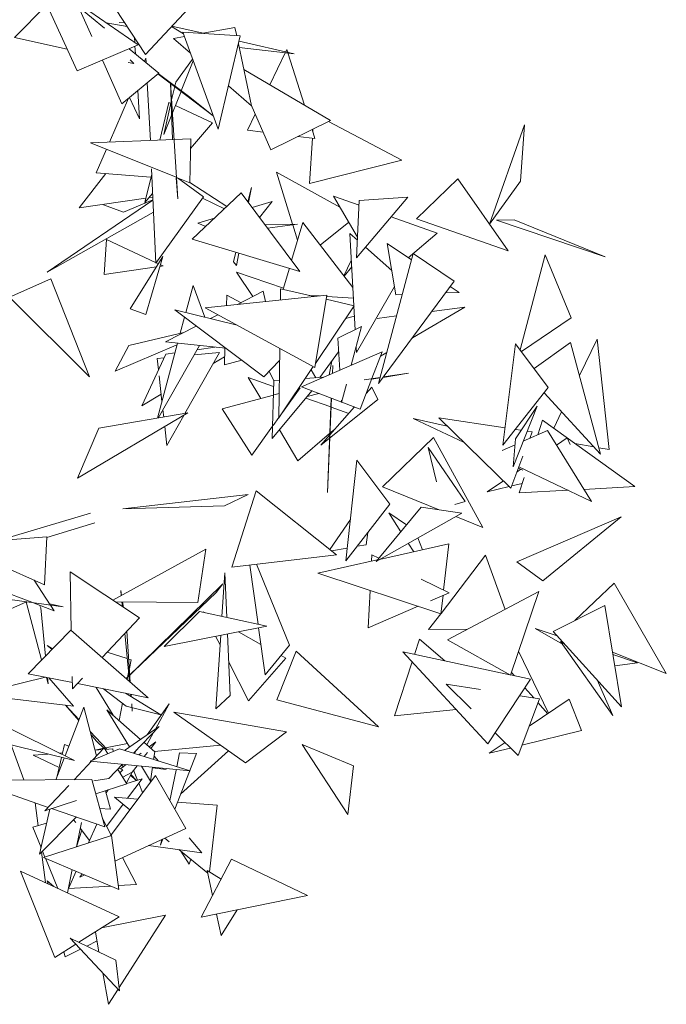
# Model space of a CAD drawing. Header units: metres. Extents: x -14.5 to 19.7, y -19.1 to 4.
# Tile 214 of 218: x 19.402 to 19.645, y 2.39 to 2.76. Entities that reach past the tile are written whole.
import ezdxf

# ---------------------------------------------------------------- set-up
doc = ezdxf.new("R2010")
doc.units = ezdxf.units.M
doc.layers.add('G-IMPT', color=7, linetype='Continuous', lineweight=5)
doc.layers.add('L-PLNT', color=7, linetype='Continuous', lineweight=5, true_color=0x005900)

# ---------------------------------------------------------------- blocks, each defined once
blk = doc.blocks.new('ÁRVORES ORNAMENTAIS - Pequeno e Médio Porte - Ipê-roxo-2976198-A')
at = {"layer": 'G-IMPT', "color": 253, "true_color": 0xaaaaaa}
for p, q in [((8.949, 2.74031), (8.93182, 2.77795)), ((8.97188, 2.75004), (8.93182, 2.77795)), ((8.95713, 2.77333), (8.97472, 2.74651)), ((8.97472, 2.74651), (8.99966, 2.77334)), ((8.92552, 2.75282), (8.93767, 2.76514)), ((8.95451, 2.75324), (8.94957, 2.76432)), ((8.95928, 2.7563), (8.94957, 2.76432)), ((8.96785, 2.75698), (8.95986, 2.75842)), ((8.96481, 2.75849), (8.96692, 2.75839)), ((8.98897, 2.75418), (8.98441, 2.75694)), ((8.98461, 2.75715), (8.99629, 2.75451)), ((9.0083, 2.75666), (8.99555, 2.75437)), ((9.0083, 2.75666), (9.00896, 2.75353)), ((8.92552, 2.75282), (8.94525, 2.74852)), ((8.97052, 2.75291), (8.97065, 2.7509)), ((8.9893, 2.75325), (8.98516, 2.75251)), ((8.98516, 2.75251), (8.9916, 2.74692)), ((9.01028, 2.75345), (8.98874, 2.7548)), ((8.98874, 2.7548), (9.00195, 2.71846)), ((9.01028, 2.75345), (9.00195, 2.71846)), ((8.949, 2.74031), (8.97188, 2.75004)), ((8.97965, 2.73947), (8.96856, 2.74863)), ((8.97073, 2.74955), (8.97091, 2.74669)), ((9.00958, 2.75052), (9.01445, 2.72714)), ((9.00981, 2.75145), (9.03049, 2.74677)), ((9.00988, 2.7491), (9.03049, 2.74677)), ((8.9743, 2.74389), (8.9748, 2.74505)), ((8.97489, 2.7434), (8.9748, 2.74505)), ((9.02134, 2.7351), (9.0272, 2.74714)), ((9.02737, 2.74748), (9.02778, 2.74834)), ((9.0281, 2.74731), (9.02778, 2.74834)), ((9.03437, 2.72745), (9.02819, 2.74703)), ((8.96578, 2.72792), (8.95847, 2.74434)), ((8.96818, 2.74352), (8.97034, 2.74305)), ((8.96897, 2.74441), (8.97034, 2.74305)), ((8.98604, 2.73612), (8.99239, 2.74477)), ((8.98809, 2.7328), (8.99263, 2.7441)), ((8.96578, 2.72792), (8.97965, 2.73947)), ((9.00016, 2.7234), (8.97934, 2.73922)), ((8.99081, 2.73077), (8.97942, 2.73928)), ((9.04418, 2.72168), (9.0116, 2.74082)), ((8.97652, 2.71419), (8.97531, 2.73586)), ((8.98487, 2.71453), (8.98408, 2.73598)), ((8.98688, 2.69219), (8.98408, 2.73598)), ((8.9845, 2.7294), (8.98566, 2.73442)), ((8.98569, 2.73459), (8.98604, 2.73612)), ((9.0058, 2.73463), (9.01445, 2.72714)), ((8.96871, 2.73036), (8.97243, 2.72229)), ((8.97177, 2.73291), (8.97243, 2.72229)), ((8.98481, 2.72461), (8.98802, 2.73262)), ((8.99081, 2.73077), (9.00015, 2.72343)), ((8.96115, 2.71356), (8.96828, 2.73)), ((8.98342, 2.7284), (8.98006, 2.71434)), ((8.98154, 2.71647), (8.98435, 2.72872)), ((8.98342, 2.7284), (8.98419, 2.72805)), ((8.98615, 2.72714), (8.99986, 2.72078)), ((9.02181, 2.7107), (9.01438, 2.72751)), ((8.98154, 2.71647), (8.98453, 2.7239)), ((9.01303, 2.71801), (9.01593, 2.72399)), ((8.99986, 2.72078), (8.99164, 2.71109)), ((9.02181, 2.7107), (9.04418, 2.72168)), ((9.04348, 2.72134), (9.07095, 2.70672)), ((9.10397, 2.68277), (9.11709, 2.7201)), ((9.11559, 2.6989), (9.11709, 2.7201)), ((9.0189, 2.71728), (9.01303, 2.71801)), ((9.03833, 2.71487), (9.03193, 2.71566)), ((9.03833, 2.71487), (9.03725, 2.71828)), ((9.03751, 2.71748), (9.03756, 2.71843)), ((8.9854, 2.71456), (8.95403, 2.71327)), ((8.98615, 2.70036), (8.95403, 2.71327)), ((8.99173, 2.71481), (8.98545, 2.71456)), ((8.99134, 2.69827), (8.99173, 2.71481)), ((9.03634, 2.69798), (9.03736, 2.71499)), ((8.95615, 2.70202), (8.95998, 2.71088)), ((9.03634, 2.69798), (9.07095, 2.70672)), ((8.9598, 2.70174), (8.9497, 2.68885)), ((8.97674, 2.70043), (8.95615, 2.70202)), ((8.97701, 2.70155), (8.97445, 2.69083)), ((8.97692, 2.70357), (8.97851, 2.66808)), ((9.02995, 2.68273), (9.02387, 2.70223)), ((9.04775, 2.68909), (9.02387, 2.70223)), ((8.98615, 2.70018), (8.98688, 2.69219)), ((8.99134, 2.69827), (8.98636, 2.70027)), ((8.99646, 2.69297), (8.9867, 2.70014)), ((8.99134, 2.69834), (9.00521, 2.68931)), ((9.07653, 2.68468), (9.09203, 2.6998)), ((9.09203, 2.6998), (9.11089, 2.67271)), ((9.10397, 2.68277), (9.11559, 2.6989)), ((8.97734, 2.69423), (8.97445, 2.69083)), ((8.99227, 2.67709), (9.01068, 2.69448)), ((9.01068, 2.69448), (9.03262, 2.66499)), ((9.01446, 2.69645), (9.01317, 2.69113)), ((9.01446, 2.69645), (9.01339, 2.69084)), ((9.05492, 2.68982), (9.04533, 2.69327)), ((9.05432, 2.67778), (9.04533, 2.69327)), ((8.97745, 2.69179), (8.93779, 2.66471)), ((8.97486, 2.69252), (8.9497, 2.68885)), ((8.95894, 2.68998), (8.96638, 2.68722)), ((8.97745, 2.69181), (8.96638, 2.68722)), ((8.9774, 2.69289), (8.97603, 2.69269)), ((8.99646, 2.69297), (8.97851, 2.66808)), ((8.99614, 2.69253), (9.0043, 2.68846)), ((9.02229, 2.69122), (9.01473, 2.68903)), ((9.02229, 2.69122), (9.01757, 2.68522)), ((9.05394, 2.67001), (9.07326, 2.69292)), ((9.05394, 2.67001), (9.05501, 2.69158)), ((9.05501, 2.69158), (9.07326, 2.69292)), ((8.97765, 2.68718), (8.93779, 2.66471)), ((9.00059, 2.68495), (8.99431, 2.68313)), ((8.99731, 2.68184), (8.99431, 2.68313)), ((9.01958, 2.68252), (9.03179, 2.68277)), ((9.02052, 2.68125), (9.03179, 2.68277)), ((9.02958, 2.66907), (9.03377, 2.68329)), ((9.03182, 2.6767), (9.03001, 2.68253)), ((9.05257, 2.65891), (9.03377, 2.68329)), ((9.04034, 2.67477), (9.05105, 2.68341)), ((9.08421, 2.67929), (9.06699, 2.68548)), ((9.07653, 2.68468), (9.11089, 2.67271)), ((9.11314, 2.68437), (9.1066, 2.68418)), ((9.1066, 2.68418), (9.14742, 2.67041)), ((9.11314, 2.68437), (9.14742, 2.67041)), ((9.05427, 2.67673), (9.05146, 2.67921)), ((9.05146, 2.67921), (9.05294, 2.65208)), ((9.08421, 2.67929), (9.07339, 2.67013)), ((8.95912, 2.66377), (8.95997, 2.6769)), ((8.97849, 2.66832), (8.95997, 2.6769)), ((8.99227, 2.67709), (9.03262, 2.66499)), ((9.06875, 2.65616), (9.06552, 2.67551)), ((9.07462, 2.66929), (9.06552, 2.67551)), ((9.00856, 2.6722), (9.00769, 2.66861)), ((9.00973, 2.67185), (9.00882, 2.66713)), ((9.06722, 2.6653), (9.05733, 2.67403)), ((9.07526, 2.67166), (9.06222, 2.62281)), ((9.07526, 2.67166), (9.09064, 2.66129)), ((9.11545, 2.63545), (9.12478, 2.67118)), ((9.13464, 2.64747), (9.12478, 2.67118)), ((8.98118, 2.67052), (8.96891, 2.65097)), ((8.97486, 2.64874), (8.98118, 2.67052)), ((8.97951, 2.66785), (8.97863, 2.66826)), ((8.98129, 2.66702), (8.9803, 2.66748)), ((9.00882, 2.66713), (9.00769, 2.66861)), ((9.0492, 2.66327), (9.05201, 2.66909)), ((8.95912, 2.66377), (8.97876, 2.66665)), ((8.98012, 2.66685), (8.98129, 2.66702)), ((9.02652, 2.65868), (9.00886, 2.6647)), ((9.01506, 2.65555), (9.00886, 2.6647)), ((9.02639, 2.65825), (9.02872, 2.66616)), ((9.05214, 2.66671), (9.04929, 2.66316)), ((8.92355, 2.65535), (8.9391, 2.66218)), ((8.9391, 2.66218), (8.95358, 2.62532)), ((9.09064, 2.66129), (9.06222, 2.62281)), ((8.99255, 2.65964), (8.98982, 2.64948)), ((8.99255, 2.65964), (8.99694, 2.64774)), ((9.01889, 2.65754), (9.00928, 2.65254)), ((9.01974, 2.65363), (9.01889, 2.65754)), ((9.02541, 2.65847), (9.02536, 2.65421)), ((9.03809, 2.65553), (9.02541, 2.65847)), ((9.06823, 2.65932), (9.05389, 2.63451)), ((9.06875, 2.65616), (9.07115, 2.65625)), ((9.08738, 2.65687), (9.09253, 2.65707)), ((9.09253, 2.65707), (9.0892, 2.65934)), ((8.92355, 2.65535), (8.95358, 2.62532)), ((9.04283, 2.65602), (8.99714, 2.65128)), ((9.00507, 2.6521), (9.0052, 2.65599)), ((9.0052, 2.65599), (9.01056, 2.6532)), ((9.03613, 2.65598), (9.04006, 2.65574)), ((9.04283, 2.65602), (9.03826, 2.62891)), ((9.05303, 2.65206), (9.04257, 2.65449)), ((9.04275, 2.65556), (9.05278, 2.65493)), ((8.97486, 2.64874), (8.96891, 2.65097)), ((9.00911, 2.64477), (8.98571, 2.65048)), ((9.01919, 2.62535), (8.98571, 2.65048)), ((9.03826, 2.62891), (8.99714, 2.65128)), ((9.00189, 2.6487), (8.99906, 2.64722)), ((9.05303, 2.65206), (9.0385, 2.63038)), ((9.05294, 2.65194), (9.05343, 2.64308)), ((9.07497, 2.64007), (9.09467, 2.65151)), ((9.08224, 2.64991), (9.09467, 2.65151)), ((8.98936, 2.64774), (8.98774, 2.64173)), ((9.0498, 2.64724), (9.05315, 2.64815)), ((9.06173, 2.64729), (9.069, 2.64822)), ((9.11589, 2.63485), (9.13464, 2.64747)), ((8.96844, 2.63719), (8.98911, 2.64205)), ((8.99374, 2.64446), (8.9822, 2.63845)), ((9.05581, 2.64422), (9.04694, 2.63995)), ((9.05581, 2.64422), (9.05201, 2.6297)), ((8.98674, 2.63798), (8.97918, 2.60984)), ((9.0049, 2.63608), (8.9822, 2.63845)), ((9.04765, 2.62782), (9.04694, 2.63995)), ((9.10898, 2.5997), (9.11369, 2.63779)), ((9.12602, 2.6213), (9.11369, 2.63779)), ((9.12068, 2.62844), (9.13436, 2.63826)), ((9.13436, 2.63826), (9.14567, 2.59631)), ((9.1377, 2.62588), (9.14437, 2.63957)), ((9.14893, 2.59805), (9.14437, 2.63957)), ((8.96323, 2.62752), (8.98615, 2.63725)), ((8.96844, 2.63719), (8.96323, 2.62752)), ((8.99496, 2.63712), (8.97944, 2.60988)), ((8.98227, 2.63383), (8.98576, 2.63434)), ((9.00243, 2.63448), (8.98949, 2.61159)), ((8.99295, 2.63358), (9.00243, 2.63448)), ((8.99407, 2.63555), (9.00072, 2.63651)), ((9.00432, 2.62991), (9.00453, 2.63611)), ((9.02514, 2.63605), (9.02482, 2.60995)), ((9.06361, 2.63472), (9.03332, 2.62163)), ((9.04017, 2.62513), (9.04725, 2.63471)), ((9.05378, 2.6365), (9.05389, 2.63451)), ((9.05977, 2.62469), (9.06361, 2.63472)), ((9.063, 2.63312), (9.06534, 2.63448)), ((8.97328, 2.61447), (8.98227, 2.63383)), ((8.9791, 2.63227), (8.98166, 2.63251)), ((8.9791, 2.63227), (8.97957, 2.62801)), ((9.00009, 2.63034), (9.00442, 2.6329)), ((9.00432, 2.62991), (9.01091, 2.63157)), ((9.02508, 2.63151), (9.01919, 2.62535)), ((9.0437, 2.62612), (9.04468, 2.63123)), ((9.0211, 2.62735), (9.02295, 2.624)), ((9.03772, 2.62921), (9.02482, 2.60995)), ((9.0387, 2.62504), (9.03691, 2.628)), ((9.04511, 2.62959), (9.04495, 2.62666)), ((9.04511, 2.62959), (9.04498, 2.62667)), ((9.07346, 2.62672), (9.06396, 2.62516)), ((9.06408, 2.62533), (9.07346, 2.62672)), ((8.97981, 2.62576), (8.98087, 2.61612)), ((9.0228, 2.62169), (9.01328, 2.62509)), ((9.01797, 2.61722), (9.01328, 2.62509)), ((9.02232, 2.60219), (9.02285, 2.624)), ((9.02285, 2.624), (9.02499, 2.62414)), ((9.03475, 2.62478), (9.04139, 2.62521)), ((9.05537, 2.61322), (9.05977, 2.62468)), ((9.05684, 2.62425), (9.06285, 2.62515)), ((9.0628, 2.62497), (9.05968, 2.62446)), ((9.02232, 2.60219), (9.0372, 2.62015)), ((9.02288, 2.61854), (9.02493, 2.61909)), ((9.02619, 2.61199), (9.03283, 2.62122)), ((9.05537, 2.61322), (9.03332, 2.62163)), ((9.03982, 2.61915), (9.03544, 2.61803)), ((9.05014, 2.62258), (9.04835, 2.61574)), ((9.05762, 2.61908), (9.05973, 2.62148)), ((9.06198, 2.61687), (9.05973, 2.62148)), ((9.12602, 2.6213), (9.10898, 2.5997)), ((9.12443, 2.61929), (9.14567, 2.59631)), ((8.97328, 2.61447), (8.98058, 2.61879)), ((9.00351, 2.61333), (9.02272, 2.6185)), ((9.04426, 2.61403), (9.03489, 2.61737)), ((9.04055, 2.59972), (9.06198, 2.61687)), ((9.04457, 2.61734), (9.04302, 2.58187)), ((9.04444, 2.61739), (9.04426, 2.61413)), ((9.04835, 2.61574), (9.0483, 2.61661)), ((8.9491, 2.58726), (8.99062, 2.61178)), ((8.95715, 2.6061), (8.99062, 2.61178)), ((8.98121, 2.61299), (8.98151, 2.61023)), ((9.01466, 2.59598), (9.00351, 2.61333)), ((9.04426, 2.61413), (9.04302, 2.58187)), ((9.04397, 2.6036), (9.05319, 2.61406)), ((9.05103, 2.61161), (9.04443, 2.61397)), ((9.12182, 2.61437), (9.11276, 2.59159)), ((9.12182, 2.61437), (9.11372, 2.60201)), ((9.12803, 2.60603), (9.13102, 2.61216)), ((8.98909, 2.61088), (8.98268, 2.59955)), ((9.02269, 2.60713), (9.02482, 2.6101)), ((9.09435, 2.6007), (9.07524, 2.60968)), ((9.08802, 2.60687), (9.07524, 2.60968)), ((9.11194, 2.58352), (9.0849, 2.60992)), ((9.10978, 2.60621), (9.0849, 2.60992)), ((9.12388, 2.60902), (9.12213, 2.60361)), ((9.12388, 2.60902), (9.15847, 2.58415)), ((8.9491, 2.58726), (8.95715, 2.6061)), ((8.98191, 2.60664), (8.98268, 2.59955)), ((9.01466, 2.59598), (9.02243, 2.60678)), ((9.03187, 2.59383), (9.02499, 2.6054)), ((9.04582, 2.6057), (9.04399, 2.60414)), ((9.11587, 2.6053), (9.11365, 2.60563)), ((9.11656, 2.60114), (9.12574, 2.60521)), ((9.11996, 2.60469), (9.11808, 2.60497)), ((9.11903, 2.60224), (9.11996, 2.60469)), ((9.12574, 2.60521), (9.14218, 2.57855)), ((9.04387, 2.60404), (9.03187, 2.59383)), ((9.04055, 2.59972), (9.04385, 2.60346)), ((9.08287, 2.60252), (9.06375, 2.58408)), ((9.08287, 2.60252), (9.10138, 2.5687)), ((9.11276, 2.59159), (9.11372, 2.60201)), ((9.13316, 2.6024), (9.12914, 2.5997)), ((9.13418, 2.59989), (9.13316, 2.6024)), ((9.09483, 2.57848), (9.08083, 2.59878)), ((9.08083, 2.59878), (9.08403, 2.58588)), ((9.10863, 2.59763), (9.11352, 2.5998)), ((9.13598, 2.60032), (9.14313, 2.59907)), ((9.14502, 2.59874), (9.14893, 2.59805)), ((9.04996, 2.55626), (9.05405, 2.59402)), ((9.06643, 2.57756), (9.05405, 2.59402)), ((9.11194, 2.58352), (9.11648, 2.5955)), ((9.11571, 2.59066), (9.11428, 2.5897)), ((9.11648, 2.5903), (9.11481, 2.59109)), ((9.115, 2.5916), (9.14218, 2.57855)), ((9.10915, 2.58625), (9.103, 2.58212)), ((9.11692, 2.58754), (9.11503, 2.58172)), ((9.00712, 2.55386), (9.01623, 2.58255)), ((9.01623, 2.58255), (9.04648, 2.55846)), ((9.06375, 2.58408), (9.085, 2.57539)), ((9.11133, 2.58413), (9.103, 2.58212)), ((9.1162, 2.5853), (9.11226, 2.58435)), ((9.11503, 2.58172), (9.13345, 2.58275)), ((9.13939, 2.58308), (9.15847, 2.58415)), ((9.01328, 2.58119), (8.96612, 2.57572)), ((9.01328, 2.58119), (9.00434, 2.5769)), ((9.09483, 2.57848), (9.0909, 2.57738)), ((9.00434, 2.5769), (8.96612, 2.57572)), ((9.06643, 2.57756), (9.04996, 2.55626)), ((9.07828, 2.57638), (9.06131, 2.55603)), ((9.09353, 2.57414), (9.07828, 2.57638)), ((8.91979, 2.56403), (8.95399, 2.5741)), ((9.05164, 2.57177), (9.04398, 2.56045)), ((9.09353, 2.57414), (9.06131, 2.55603)), ((9.07272, 2.56971), (9.06605, 2.57426)), ((9.07061, 2.56719), (9.06605, 2.57426)), ((9.09123, 2.57285), (9.10138, 2.5687)), ((9.1142, 2.55586), (9.15334, 2.57271)), ((9.12394, 2.54877), (9.15334, 2.57271)), ((8.93758, 2.56495), (8.95567, 2.57051)), ((8.93759, 2.56519), (8.91978, 2.56384)), ((8.93675, 2.5472), (8.93759, 2.56519)), ((9.05757, 2.5623), (9.0582, 2.56692)), ((9.07698, 2.56484), (9.0788, 2.56038)), ((8.99731, 2.56058), (8.96235, 2.54142)), ((8.99731, 2.56058), (8.99433, 2.54063)), ((9.05048, 2.56103), (9.04458, 2.55997)), ((9.05757, 2.5623), (9.05417, 2.56169)), ((9.08861, 2.56258), (9.06259, 2.55675)), ((9.07548, 2.55964), (9.07342, 2.56284)), ((9.08861, 2.56258), (9.08667, 2.54522)), ((8.93197, 2.54065), (8.89086, 2.5564)), ((9.00712, 2.55386), (9.04648, 2.55846)), ((9.06175, 2.55656), (9.03945, 2.55156)), ((9.05975, 2.55848), (9.05962, 2.55609)), ((9.05975, 2.55848), (9.0623, 2.55722)), ((9.10243, 2.55831), (9.0857, 2.53649)), ((9.10243, 2.55831), (9.1098, 2.53798)), ((8.93675, 2.5472), (8.91921, 2.55503)), ((9.01699, 2.53243), (9.01385, 2.55465)), ((9.02882, 2.52456), (9.01638, 2.55494)), ((9.12394, 2.54877), (9.1142, 2.55586)), ((8.93287, 2.54893), (8.93891, 2.53969)), ((8.94632, 2.55205), (8.97237, 2.53478)), ((8.94632, 2.55205), (8.9468, 2.53007)), ((9.0034, 2.53537), (9.0045, 2.55174)), ((9.00522, 2.53497), (9.0045, 2.55174)), ((9.08568, 2.53632), (9.03945, 2.55156)), ((9.07826, 2.54936), (9.08875, 2.5442)), ((9.0037, 2.54762), (8.9674, 2.51203)), ((9.0037, 2.54762), (9.00127, 2.54439)), ((9.05905, 2.5451), (9.05831, 2.53109)), ((9.15078, 2.54779), (9.13594, 2.5338)), ((9.15078, 2.54779), (9.17034, 2.51391)), ((8.94372, 2.53897), (8.91996, 2.54223)), ((8.96568, 2.54325), (8.9654, 2.54507)), ((8.9654, 2.54507), (8.96558, 2.54319)), ((9.00127, 2.54439), (8.96741, 2.51202)), ((9.08174, 2.54118), (9.08875, 2.5442)), ((9.08645, 2.54321), (9.08568, 2.53632)), ((9.08815, 2.52652), (9.12251, 2.5447)), ((9.11178, 2.51326), (9.12251, 2.5447)), ((8.91176, 2.53274), (8.93002, 2.54085)), ((8.92984, 2.54077), (8.93567, 2.51902)), ((8.9404, 2.53742), (8.93224, 2.54054)), ((8.93484, 2.53955), (8.93535, 2.53862)), ((8.93535, 2.53862), (8.93708, 2.52047)), ((8.94372, 2.53897), (8.93863, 2.54012)), ((8.93896, 2.53962), (8.9404, 2.53742)), ((8.99433, 2.54063), (8.96325, 2.54083)), ((8.96581, 2.54081), (8.96598, 2.53902)), ((8.96637, 2.53876), (8.96606, 2.54081)), ((9.05831, 2.53109), (9.07706, 2.53917)), ((9.14721, 2.53949), (9.12781, 2.5297)), ((9.14721, 2.53949), (9.15352, 2.50139)), ((8.97237, 2.53478), (8.95837, 2.51993)), ((8.99502, 2.53718), (8.98167, 2.52407)), ((9.02029, 2.53172), (8.99502, 2.53718)), ((8.9969, 2.53677), (8.9963, 2.53711)), ((9.08559, 2.53635), (9.08104, 2.53042)), ((9.02029, 2.53172), (8.98167, 2.52407)), ((9.01968, 2.51344), (9.01718, 2.5311)), ((9.09567, 2.5305), (9.08104, 2.53042)), ((9.13136, 2.52489), (9.12106, 2.53082)), ((9.12932, 2.52804), (9.12106, 2.53082)), ((8.94661, 2.53024), (8.93058, 2.5138)), ((8.94661, 2.53024), (8.97568, 2.50478)), ((8.96693, 2.52901), (8.96865, 2.51093)), ((8.96768, 2.5298), (8.96898, 2.51065)), ((9.00267, 2.52462), (9.001, 2.5279)), ((9.00105, 2.50068), (9.00292, 2.52828)), ((9.00648, 2.50565), (9.00549, 2.52879)), ((9.01806, 2.52486), (9.00963, 2.52961)), ((9.07579, 2.52107), (9.07767, 2.52684)), ((9.07767, 2.52684), (9.08713, 2.51864)), ((9.12781, 2.5297), (9.15352, 2.50139)), ((8.93972, 2.52318), (8.93768, 2.52442)), ((8.93954, 2.52299), (8.93768, 2.52442)), ((9.02882, 2.52456), (9.01968, 2.51344)), ((9.08815, 2.52652), (9.11178, 2.51326)), ((9.13189, 2.52521), (9.13061, 2.52597)), ((9.15025, 2.49813), (9.13061, 2.52597)), ((8.96784, 2.5195), (8.96027, 2.52194)), ((8.9693, 2.51903), (8.96839, 2.51933)), ((9.0274, 2.51961), (9.0134, 2.50358)), ((9.02398, 2.50398), (9.03132, 2.52226)), ((9.0274, 2.51961), (9.02559, 2.52062)), ((9.03132, 2.52226), (9.06223, 2.4939)), ((9.10329, 2.48747), (9.07142, 2.522)), ((9.11152, 2.51341), (9.07142, 2.522)), ((9.11485, 2.52227), (9.12603, 2.49898)), ((9.15012, 2.52191), (9.17034, 2.51391)), ((9.15958, 2.51787), (9.15027, 2.521)), ((8.9693, 2.51903), (8.96864, 2.51572)), ((9.0134, 2.50358), (9.00594, 2.5182)), ((9.06828, 2.498), (9.07488, 2.51826)), ((9.15097, 2.5168), (9.15958, 2.51787)), ((8.93708, 2.5125), (8.91071, 2.50609)), ((8.93058, 2.5138), (8.94723, 2.51047)), ((8.93743, 2.51243), (8.93808, 2.51001)), ((8.93785, 2.51235), (8.93808, 2.51001)), ((8.93832, 2.51226), (8.94769, 2.5016)), ((8.94718, 2.51277), (8.94728, 2.50817)), ((8.95098, 2.51209), (8.94728, 2.50817)), ((8.96834, 2.51424), (8.96782, 2.51166)), ((9.11934, 2.51173), (9.11181, 2.51335)), ((9.11214, 2.51431), (9.11326, 2.51304)), ((8.9491, 2.5101), (8.97568, 2.50478)), ((8.96254, 2.49822), (8.95609, 2.5087)), ((8.96739, 2.50165), (8.95894, 2.50813)), ((9.09703, 2.5006), (9.08767, 2.50993)), ((9.10048, 2.5079), (9.08767, 2.50993)), ((9.10329, 2.48747), (9.11934, 2.51173)), ((9.11722, 2.50854), (9.12057, 2.50473)), ((9.14435, 2.51149), (9.15025, 2.49813)), ((8.90119, 2.5044), (8.94798, 2.48117)), ((8.94769, 2.5016), (8.91071, 2.50609)), ((8.98043, 2.49842), (8.96717, 2.50648)), ((8.96912, 2.50602), (8.96919, 2.50525)), ((8.96929, 2.50602), (8.96935, 2.50516)), ((9.00105, 2.50068), (9.00648, 2.50565)), ((9.11464, 2.48306), (9.12268, 2.5044)), ((9.12268, 2.5044), (9.11526, 2.50557)), ((8.94445, 2.48292), (8.95154, 2.50131)), ((8.94958, 2.49623), (8.94457, 2.50198)), ((8.94971, 2.49655), (8.94459, 2.50198)), ((8.9563, 2.48296), (8.95154, 2.50131)), ((8.96602, 2.5027), (8.96473, 2.49629)), ((8.98043, 2.49842), (8.96739, 2.50165)), ((8.96949, 2.50211), (8.96972, 2.49971)), ((8.96954, 2.50247), (8.96972, 2.49971)), ((8.97535, 2.49091), (8.98353, 2.50245)), ((8.97844, 2.49305), (8.98353, 2.50245)), ((9.02398, 2.50398), (9.06223, 2.4939)), ((9.13381, 2.50426), (9.11879, 2.49406)), ((9.12214, 2.50295), (9.12578, 2.49881)), ((9.13854, 2.49244), (9.13381, 2.50426)), ((8.97284, 2.48916), (8.96017, 2.5003)), ((8.96017, 2.5003), (8.96872, 2.4863)), ((9.01219, 2.48035), (8.98537, 2.49941)), ((9.0276, 2.49204), (8.98537, 2.49941)), ((9.06828, 2.498), (9.09139, 2.50037)), ((8.96681, 2.48497), (8.97984, 2.49403)), ((8.97011, 2.48395), (8.97984, 2.49403)), ((8.96019, 2.48544), (8.95394, 2.49206)), ((8.95632, 2.4885), (8.95424, 2.49088)), ((8.97521, 2.48708), (8.97786, 2.49197)), ((9.01219, 2.48035), (9.0276, 2.49204)), ((9.11464, 2.48306), (9.10604, 2.49163)), ((9.13854, 2.49244), (9.1161, 2.48693)), ((8.92348, 2.48911), (8.92903, 2.4739)), ((8.92421, 2.4871), (8.94798, 2.48117)), ((8.94423, 2.48727), (8.94337, 2.48346)), ((8.94423, 2.48727), (8.94585, 2.48656)), ((8.9591, 2.48594), (8.9548, 2.48137)), ((8.95632, 2.4885), (8.959, 2.48583)), ((8.9605, 2.48376), (8.9591, 2.48594)), ((8.96789, 2.48766), (8.95971, 2.48595)), ((8.97814, 2.4845), (8.97409, 2.48807)), ((8.9761, 2.4863), (8.97862, 2.48822)), ((8.97669, 2.48578), (8.97862, 2.48822)), ((8.978, 2.48462), (9.00283, 2.487)), ((9.03351, 2.48727), (9.05285, 2.47927)), ((9.03351, 2.48727), (9.05068, 2.46089)), ((9.10976, 2.48793), (9.10385, 2.48391)), ((8.93804, 2.48365), (8.93249, 2.4832)), ((8.94227, 2.47863), (8.93249, 2.4832)), ((8.94312, 2.48238), (8.94153, 2.47535)), ((8.94351, 2.48409), (8.94229, 2.48399)), ((8.96486, 2.48558), (8.95385, 2.48097)), ((8.95895, 2.48579), (8.95574, 2.48511)), ((8.95849, 2.4853), (8.95575, 2.48508)), ((8.96238, 2.48561), (8.95946, 2.48538)), ((8.96257, 2.48462), (8.96238, 2.48561)), ((8.96486, 2.48558), (8.99143, 2.47734)), ((8.97037, 2.48387), (8.97131, 2.48519)), ((8.97219, 2.48331), (8.97302, 2.48394)), ((8.97424, 2.48267), (8.97549, 2.48426)), ((8.97814, 2.4845), (8.97772, 2.48159)), ((8.97791, 2.48288), (8.97959, 2.48101)), ((8.99384, 2.48381), (8.98564, 2.46296)), ((8.98749, 2.48409), (8.98642, 2.47889)), ((8.98749, 2.48409), (8.99384, 2.48381)), ((8.98784, 2.46855), (9.00582, 2.48487)), ((9.11182, 2.48587), (9.10385, 2.48391)), ((8.94099, 2.47396), (8.94414, 2.48212)), ((8.95438, 2.48092), (8.94785, 2.47399)), ((8.95385, 2.48097), (8.99143, 2.47734)), ((8.96094, 2.47446), (8.96609, 2.47979)), ((8.96533, 2.47807), (8.96742, 2.47966)), ((8.96638, 2.47887), (8.9658, 2.47949)), ((8.96962, 2.47682), (8.97155, 2.47926)), ((8.97312, 2.47911), (8.97657, 2.47347)), ((8.97731, 2.47871), (8.97657, 2.47347)), ((8.9825, 2.47778), (8.97729, 2.47851)), ((9.05285, 2.47927), (9.05068, 2.46089)), ((8.9784, 2.47564), (8.96159, 2.45297)), ((8.96769, 2.47249), (8.96425, 2.47788)), ((8.96469, 2.47835), (8.9662, 2.47769)), ((8.9662, 2.47769), (8.96509, 2.47657)), ((8.96613, 2.47494), (8.96962, 2.47682)), ((8.96749, 2.4728), (8.96967, 2.47682)), ((8.96909, 2.47576), (8.97121, 2.47365)), ((8.97128, 2.47367), (8.96917, 2.47591)), ((8.97018, 2.47753), (8.97172, 2.4738)), ((8.9784, 2.47564), (8.9898, 2.45569)), ((8.98615, 2.47761), (8.98379, 2.4662)), ((8.95457, 2.47402), (8.90876, 2.4738)), ((8.9381, 2.46362), (8.91622, 2.47121)), ((8.94585, 2.47185), (8.93692, 2.46236)), ((8.95934, 2.45625), (8.95457, 2.47402)), ((8.95523, 2.4736), (8.96094, 2.47446)), ((8.96769, 2.47249), (8.95601, 2.46865)), ((8.96765, 2.47256), (8.9734, 2.47432)), ((8.96795, 2.46701), (8.9734, 2.47432)), ((8.97218, 2.47268), (8.97361, 2.46919)), ((8.96149, 2.4629), (8.95969, 2.46986)), ((8.9599, 2.46906), (8.96069, 2.47019)), ((8.93321, 2.46531), (8.93431, 2.45672)), ((8.94871, 2.46625), (8.93692, 2.46236)), ((8.96005, 2.45641), (8.96628, 2.46476)), ((8.97178, 2.46671), (8.96305, 2.46738)), ((8.96881, 2.46271), (8.96305, 2.46738)), ((9.00157, 2.46441), (8.98667, 2.46556)), ((9.00157, 2.46441), (8.99871, 2.43939)), ((8.93873, 2.46296), (8.9349, 2.44603)), ((8.95934, 2.45625), (8.93938, 2.46317)), ((8.95746, 2.46323), (8.96149, 2.4629)), ((8.93234, 2.45614), (8.93753, 2.45765)), ((8.94866, 2.45995), (8.9349, 2.44603)), ((8.94851, 2.45791), (8.94769, 2.45897)), ((8.95059, 2.45797), (8.94878, 2.4488)), ((8.95639, 2.45727), (8.9533, 2.45027)), ((8.95847, 2.45948), (8.96173, 2.45316)), ((8.93234, 2.45614), (8.93546, 2.44851)), ((8.93641, 2.44478), (8.96187, 2.45307)), ((8.95071, 2.45504), (8.94879, 2.44881)), ((8.95369, 2.45116), (8.95016, 2.45576)), ((8.96187, 2.45307), (8.96468, 2.43278)), ((8.9898, 2.45569), (8.96321, 2.44343)), ((8.9959, 2.44657), (8.97585, 2.44926)), ((8.98123, 2.45174), (8.98032, 2.44943)), ((8.98076, 2.45152), (8.98032, 2.44943)), ((8.98357, 2.45071), (8.98191, 2.45205)), ((8.99104, 2.45222), (8.9959, 2.44657)), ((8.93532, 2.44885), (8.9354, 2.44823)), ((8.93559, 2.44673), (8.93705, 2.43532)), ((8.93601, 2.44715), (8.93692, 2.44494)), ((8.99804, 2.43894), (8.98723, 2.44773)), ((8.99114, 2.44224), (8.98798, 2.44712)), ((8.93641, 2.44478), (8.96468, 2.43278)), ((8.9371, 2.44448), (8.94173, 2.43316)), ((8.96607, 2.44475), (8.9713, 2.43459)), ((8.99114, 2.44224), (8.99167, 2.44412)), ((8.9956, 2.42234), (9.00704, 2.44413)), ((9.00704, 2.44413), (9.03549, 2.43047)), ((8.94064, 2.40726), (8.92766, 2.43965)), ((8.9648, 2.42253), (8.92766, 2.43965)), ((8.94708, 2.44025), (8.94535, 2.43149)), ((8.94858, 2.43961), (8.94574, 2.43318)), ((8.95094, 2.43861), (8.94999, 2.43734)), ((8.95189, 2.43821), (8.94999, 2.43734)), ((8.99783, 2.43993), (8.99988, 2.43051)), ((8.99783, 2.43993), (9.00313, 2.43669)), ((8.93778, 2.43603), (8.93806, 2.43486)), ((8.93778, 2.43603), (8.94025, 2.43384)), ((8.96448, 2.43422), (8.9713, 2.43459)), ((8.94574, 2.43318), (8.96167, 2.43406)), ((8.9956, 2.42234), (9.03549, 2.43047)), ((8.9582, 2.41836), (8.98214, 2.42312)), ((8.96479, 2.39597), (8.98214, 2.42312)), ((9.00141, 2.42353), (9.00317, 2.41544)), ((9.00317, 2.41544), (9.00912, 2.4251)), ((8.94964, 2.41295), (8.9648, 2.42253)), ((8.95721, 2.40925), (8.95585, 2.41687)), ((8.94064, 2.40726), (8.94855, 2.41225)), ((8.94643, 2.41452), (8.96353, 2.40616)), ((8.94643, 2.41452), (8.96494, 2.39469)), ((8.95262, 2.4115), (8.95647, 2.41342)), ((8.94399, 2.40937), (8.94444, 2.40741)), ((8.94444, 2.40741), (8.95032, 2.41035)), ((8.96353, 2.40616), (8.96494, 2.39469)), ((8.96073, 2.38962), (8.9586, 2.40148)), ((8.96073, 2.38962), (8.96437, 2.39531))]:
    blk.add_line(p, q, dxfattribs=at)

msp = doc.modelspace()

# ---------------------------------------------------------------- block references
at = {"layer": 'L-PLNT', "color": 253, "true_color": 0xaaaaaa}
msp.add_blockref('ÁRVORES ORNAMENTAIS - Pequeno e Médio Porte - Ipê-roxo-2976198-A', (10.47483, 0), dxfattribs=at)

doc.saveas('drawing.dxf')
